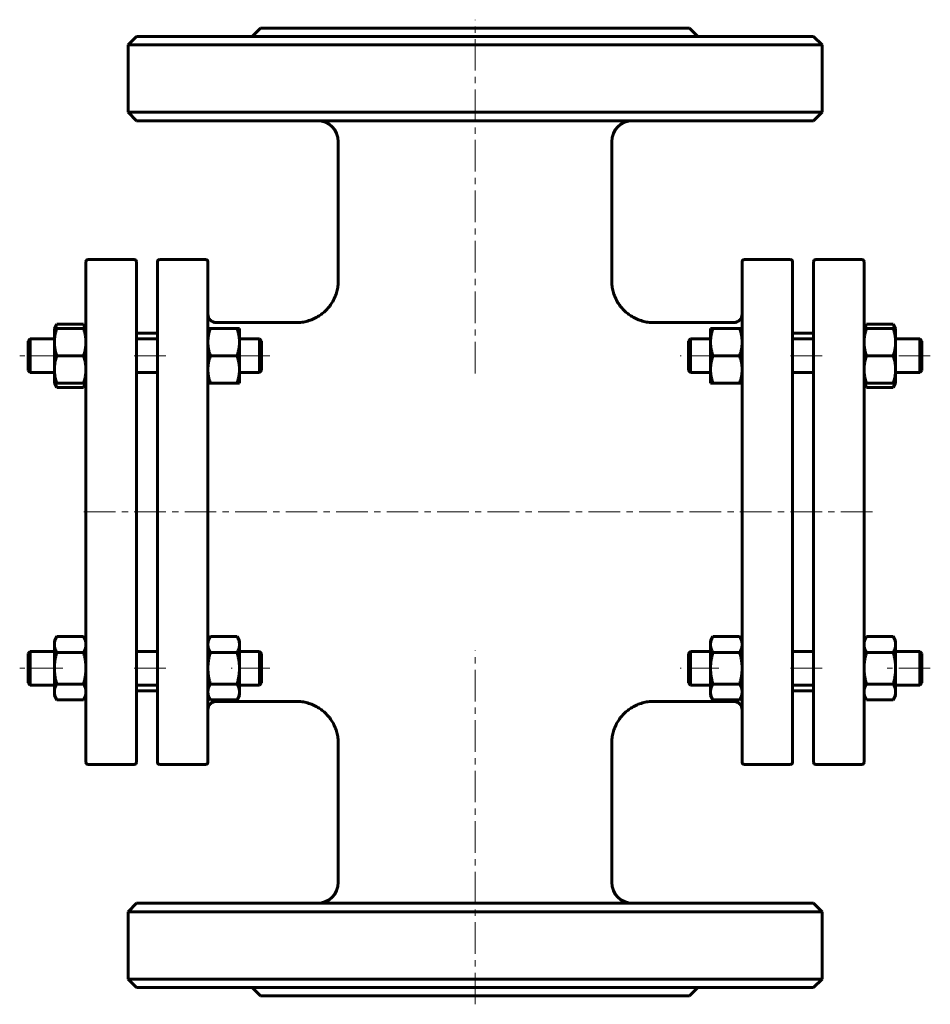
# Model space of a CAD drawing. Header units: millimetres. Extents: x 267 to 483, y 58 to 292.
import ezdxf

# ---------------------------------------------------------------- set-up
doc = ezdxf.new("R2010")
doc.units = ezdxf.units.MM
doc.linetypes.add('K5LT_AXLED', pattern=[12, 7.5, -1.5, 1.5, -1.5])
doc.linetypes.add('K5LT_BASIC', pattern=[0])
doc.layers.add('Системный слой (1)', color=7, linetype='Continuous', true_color=0x6c6c6c)

# ---------------------------------------------------------------- blocks, each defined once
blk = doc.blocks.new('U0')
at = {"layer": 'Системный слой (1)', "linetype": 'K5LT_BASIC', "lineweight": 60}
for p, q in [((275.33, 205.55), (275.44, 205.23)), ((275.44, 205.23), (275.59, 204.9)), ((275.59, 204.9), (275.78, 204.55))]:
    blk.add_line(p, q, dxfattribs=at)
blk = doc.blocks.new('U1')
at = {"layer": 'Системный слой (1)', "linetype": 'K5LT_BASIC', "lineweight": 60}
for p, q in [((275.44, 218.87), (275.33, 218.55)), ((275.59, 219.21), (275.44, 218.87)), ((275.78, 219.56), (275.59, 219.21))]:
    blk.add_line(p, q, dxfattribs=at)
blk = doc.blocks.new('U2')
at = {"layer": 'Системный слой (1)', "linetype": 'K5LT_BASIC', "lineweight": 60}
for p, q in [((282.12, 204.55), (282.3, 204.9)), ((282.3, 204.9), (282.45, 205.23)), ((282.45, 205.23), (282.57, 205.55))]:
    blk.add_line(p, q, dxfattribs=at)
blk = doc.blocks.new('U3')
at = {"layer": 'Системный слой (1)', "linetype": 'K5LT_BASIC', "lineweight": 60}
for p, q in [((282.3, 219.21), (282.12, 219.56)), ((282.45, 218.87), (282.3, 219.21)), ((282.57, 218.55), (282.45, 218.87))]:
    blk.add_line(p, q, dxfattribs=at)
blk = doc.blocks.new('U4')
at = {"layer": 'Системный слой (1)', "linetype": 'K5LT_BASIC', "lineweight": 60}
for p, q in [((313.7, 129.93), (332.7, 129.93)), ((417.7, 129.93), (436.7, 129.93))]:
    blk.add_line(p, q, dxfattribs=at)
blk = doc.blocks.new('U5')
at = {"layer": 'Системный слой (1)', "linetype": 'K5LT_BASIC', "lineweight": 60}
for p, q in [((313.7, 219.93), (332.7, 219.93)), ((417.7, 219.93), (436.7, 219.93))]:
    blk.add_line(p, q, dxfattribs=at)
blk = doc.blocks.new('U6')
at = {"layer": 'Системный слой (1)', "linetype": 'K5LT_BASIC', "lineweight": 60}
for p, q in [((474.62, 204.55), (474.8, 204.9)), ((474.8, 204.9), (474.95, 205.23)), ((474.95, 205.23), (475.07, 205.55))]:
    blk.add_line(p, q, dxfattribs=at)
blk = doc.blocks.new('U7')
at = {"layer": 'Системный слой (1)', "linetype": 'K5LT_BASIC', "lineweight": 60}
for p, q in [((467.94, 218.87), (467.83, 218.55)), ((468.09, 219.21), (467.94, 218.87)), ((468.28, 219.56), (468.09, 219.21))]:
    blk.add_line(p, q, dxfattribs=at)
blk = doc.blocks.new('U8')
at = {"layer": 'Системный слой (1)', "linetype": 'K5LT_BASIC', "lineweight": 60}
for p, q in [((474.8, 219.21), (474.62, 219.56)), ((474.95, 218.87), (474.8, 219.21)), ((475.07, 218.55), (474.95, 218.87))]:
    blk.add_line(p, q, dxfattribs=at)
blk = doc.blocks.new('U9')
at = {"layer": 'Системный слой (1)', "linetype": 'K5LT_BASIC', "lineweight": 60}
for p, q in [((467.83, 205.55), (467.94, 205.23)), ((467.94, 205.23), (468.09, 204.9)), ((468.09, 204.9), (468.28, 204.55))]:
    blk.add_line(p, q, dxfattribs=at)

msp = doc.modelspace()

# ---------------------------------------------------------------- linework, layer by layer
at = {"layer": 'Системный слой (1)', "linetype": 'K5LT_AXLED', "lineweight": 18}
for p, q in [((375.2, 207.84), (375.2, 291.93)), ((277.2, 212.05), (266.95, 212.05)), ((301.7, 212.05), (292.7, 212.05)), ((326.45, 212.05), (317.2, 212.05)), ((433.2, 212.05), (423.95, 212.05)), ((457.7, 212.05), (448.7, 212.05)), ((483.45, 212.05), (473.2, 212.05)), ((469.7, 174.93), (280.7, 174.93)), ((375.2, 57.93), (375.2, 142.02)), ((277.2, 137.81), (266.95, 137.81)), ((301.7, 137.81), (292.7, 137.81)), ((326.45, 137.81), (317.2, 137.81)), ((433.2, 137.81), (423.95, 137.81)), ((457.7, 137.81), (448.7, 137.81)), ((483.45, 137.81), (473.2, 137.81))]:
    msp.add_line(p, q, dxfattribs=at)
at = {"layer": 'Системный слой (1)', "linetype": 'K5LT_BASIC', "lineweight": 60}
for p, q in [((294.7, 287.93), (292.7, 285.93)), ((455.7, 287.93), (294.7, 287.93)), ((324.2, 289.93), (322.2, 287.93)), ((324.2, 289.93), (426.2, 289.93)), ((426.2, 289.93), (428.2, 287.93)), ((455.7, 287.93), (457.7, 285.93)), ((292.7, 285.93), (457.7, 285.93)), ((292.7, 269.93), (292.7, 285.93)), ((457.7, 269.93), (457.7, 285.93)), ((294.7, 267.93), (292.7, 269.93)), ((457.7, 269.93), (292.7, 269.93)), ((455.7, 267.93), (457.7, 269.93)), ((294.7, 267.93), (455.7, 267.93)), ((342.7, 229.93), (342.7, 262.93)), ((407.7, 229.93), (407.7, 262.93)), ((282.7, 115.43), (282.7, 234.43)), ((283.2, 234.93), (294.2, 234.93)), ((294.7, 234.43), (294.7, 115.43)), ((299.7, 115.43), (299.7, 234.43)), ((311.2, 234.93), (300.2, 234.93)), ((311.7, 234.43), (311.7, 115.43)), ((438.7, 234.43), (438.7, 115.43)), ((450.2, 234.93), (439.2, 234.93)), ((450.7, 115.43), (450.7, 234.43)), ((455.7, 234.43), (455.7, 115.43)), ((456.2, 234.93), (467.2, 234.93)), ((467.7, 115.43), (467.7, 234.43)), ((275.2, 218.55), (275.78, 219.56)), ((275.2, 218.55), (275.78, 218.55)), ((275.2, 215.3), (275.2, 218.55)), ((275.78, 219.56), (282.12, 219.56)), ((275.78, 218.55), (282.12, 218.55)), ((282.7, 218.55), (282.12, 219.56)), ((282.12, 218.55), (282.7, 218.55)), ((311.7, 218.55), (312.28, 218.55)), ((312.28, 218.55), (318.62, 218.55)), ((318.62, 218.55), (319.2, 218.55)), ((319.2, 218.55), (319.2, 215.3)), ((332.7, 219.93), (332.7, 219.93)), ((417.7, 219.93), (417.7, 219.93)), ((431.2, 218.55), (431.78, 218.55)), ((431.2, 215.3), (431.2, 218.55)), ((431.78, 218.55), (438.12, 218.55)), ((438.12, 218.55), (438.7, 218.55)), ((467.7, 218.55), (468.28, 219.56)), ((467.7, 218.55), (468.28, 218.55)), ((468.28, 219.56), (474.62, 219.56)), ((468.28, 218.55), (474.62, 218.55)), ((475.2, 218.55), (474.62, 219.56)), ((474.62, 218.55), (475.2, 218.55)), ((475.2, 218.55), (475.2, 215.3)), ((268.95, 215.55), (269.45, 216.05)), ((268.95, 208.55), (268.95, 215.55)), ((269.45, 216.05), (269.45, 208.05)), ((269.45, 216.05), (275.2, 216.05)), ((275.2, 208.8), (275.2, 215.3)), ((294.7, 217.43), (299.7, 217.43)), ((294.7, 216.05), (299.7, 216.05)), ((319.2, 216.05), (323.95, 216.05)), ((319.2, 215.3), (319.2, 208.8)), ((324.45, 215.55), (323.95, 216.05)), ((323.95, 208.05), (323.95, 216.05)), ((324.45, 215.55), (324.45, 208.55)), ((425.95, 215.55), (426.45, 216.05)), ((425.95, 215.55), (425.95, 208.55)), ((426.45, 208.05), (426.45, 216.05)), ((426.45, 216.05), (431.2, 216.05)), ((431.2, 208.8), (431.2, 215.3)), ((450.7, 217.43), (455.7, 217.43)), ((450.7, 216.05), (455.7, 216.05)), ((475.2, 216.05), (480.95, 216.05)), ((475.2, 215.3), (475.2, 208.8)), ((480.95, 216.05), (480.95, 208.05)), ((481.45, 215.55), (480.95, 216.05)), ((481.45, 208.55), (481.45, 215.55)), ((275.78, 212.05), (282.12, 212.05)), ((312.28, 212.05), (318.62, 212.05)), ((431.78, 212.05), (438.12, 212.05)), ((468.28, 212.05), (474.62, 212.05)), ((268.95, 208.55), (269.45, 208.05)), ((275.2, 205.55), (275.2, 208.8)), ((319.2, 208.8), (319.2, 205.55)), ((324.45, 208.55), (323.95, 208.05)), ((425.95, 208.55), (426.45, 208.05)), ((431.2, 205.55), (431.2, 208.8)), ((475.2, 208.8), (475.2, 205.55)), ((481.45, 208.55), (480.95, 208.05)), ((269.45, 208.05), (275.2, 208.05)), ((294.7, 208.05), (299.7, 208.05)), ((319.2, 208.05), (323.95, 208.05)), ((426.45, 208.05), (431.2, 208.05)), ((450.7, 208.05), (455.7, 208.05)), ((475.2, 208.05), (480.95, 208.05)), ((275.78, 205.55), (275.2, 205.55)), ((275.2, 205.55), (275.78, 204.55)), ((275.78, 205.55), (282.12, 205.55)), ((275.78, 204.55), (282.12, 204.55)), ((282.7, 205.55), (282.12, 205.55)), ((282.7, 205.55), (282.12, 204.55)), ((312.28, 205.55), (311.7, 205.55)), ((312.28, 205.55), (318.62, 205.55)), ((319.2, 205.55), (318.62, 205.55)), ((431.78, 205.55), (431.2, 205.55)), ((431.78, 205.55), (438.12, 205.55)), ((438.7, 205.55), (438.12, 205.55)), ((468.28, 205.55), (467.7, 205.55)), ((467.7, 205.55), (468.28, 204.55)), ((468.28, 205.55), (474.62, 205.55)), ((468.28, 204.55), (474.62, 204.55)), ((475.2, 205.55), (474.62, 205.55)), ((475.2, 205.55), (474.62, 204.55)), ((275.2, 144.31), (275.78, 145.31)), ((275.78, 145.31), (282.12, 145.31)), ((282.7, 144.31), (282.12, 145.31)), ((311.7, 144.31), (312.28, 145.31)), ((312.28, 145.31), (318.62, 145.31)), ((319.2, 144.31), (318.62, 145.31)), ((431.2, 144.31), (431.78, 145.31)), ((431.78, 145.31), (438.12, 145.31)), ((438.7, 144.31), (438.12, 145.31)), ((467.7, 144.31), (468.28, 145.31)), ((468.28, 145.31), (474.62, 145.31)), ((475.2, 144.31), (474.62, 145.31)), ((275.2, 143.44), (275.2, 144.31)), ((275.2, 137.81), (275.2, 143.44)), ((319.2, 144.31), (319.2, 143.44)), ((319.2, 143.44), (319.2, 137.81)), ((431.2, 143.44), (431.2, 144.31)), ((431.2, 137.81), (431.2, 143.44)), ((475.2, 144.31), (475.2, 143.44)), ((475.2, 143.44), (475.2, 137.81)), ((268.95, 141.31), (269.45, 141.81)), ((268.95, 134.31), (268.95, 141.31)), ((269.45, 141.81), (269.45, 133.81)), ((269.45, 141.81), (275.2, 141.81)), ((275.78, 141.56), (282.12, 141.56)), ((294.7, 141.81), (299.7, 141.81)), ((312.28, 141.56), (318.62, 141.56)), ((319.2, 141.81), (323.95, 141.81)), ((323.95, 133.81), (323.95, 141.81)), ((324.45, 141.31), (323.95, 141.81)), ((324.45, 141.31), (324.45, 134.31)), ((425.95, 141.31), (426.45, 141.81)), ((425.95, 141.31), (425.95, 134.31)), ((426.45, 141.81), (431.2, 141.81)), ((426.45, 133.81), (426.45, 141.81)), ((431.78, 141.56), (438.12, 141.56)), ((450.7, 141.81), (455.7, 141.81)), ((468.28, 141.56), (474.62, 141.56)), ((475.2, 141.81), (480.95, 141.81)), ((481.45, 141.31), (480.95, 141.81)), ((480.95, 141.81), (480.95, 133.81)), ((481.45, 134.31), (481.45, 141.31)), ((275.2, 132.18), (275.2, 137.81)), ((319.2, 137.81), (319.2, 132.18)), ((431.2, 132.18), (431.2, 137.81)), ((475.2, 137.81), (475.2, 132.18)), ((268.95, 134.31), (269.45, 133.81)), ((269.45, 133.81), (275.2, 133.81)), ((275.78, 134.05), (282.12, 134.05)), ((294.7, 133.81), (299.7, 133.81)), ((312.28, 134.05), (318.62, 134.05)), ((319.2, 133.81), (323.95, 133.81)), ((324.45, 134.31), (323.95, 133.81)), ((425.95, 134.31), (426.45, 133.81)), ((426.45, 133.81), (431.2, 133.81)), ((431.78, 134.05), (438.12, 134.05)), ((450.7, 133.81), (455.7, 133.81)), ((468.28, 134.05), (474.62, 134.05)), ((475.2, 133.81), (480.95, 133.81)), ((481.45, 134.31), (480.95, 133.81)), ((275.2, 131.31), (275.2, 132.18)), ((275.2, 131.31), (275.78, 130.3)), ((282.7, 131.31), (282.12, 130.3)), ((294.7, 132.43), (299.7, 132.43)), ((311.7, 131.31), (312.28, 130.3)), ((319.2, 131.31), (318.62, 130.3)), ((319.2, 132.18), (319.2, 131.31)), ((431.2, 131.31), (431.2, 132.18)), ((431.2, 131.31), (431.78, 130.3)), ((438.7, 131.31), (438.12, 130.3)), ((450.7, 132.43), (455.7, 132.43)), ((467.7, 131.31), (468.28, 130.3)), ((475.2, 131.31), (474.62, 130.3)), ((475.2, 132.18), (475.2, 131.31)), ((275.78, 130.3), (282.12, 130.3)), ((312.28, 130.3), (318.62, 130.3)), ((431.78, 130.3), (438.12, 130.3)), ((468.28, 130.3), (474.62, 130.3)), ((342.7, 86.93), (342.7, 119.93)), ((407.7, 86.93), (407.7, 119.93)), ((283.2, 114.93), (294.2, 114.93)), ((311.2, 114.93), (300.2, 114.93)), ((450.2, 114.93), (439.2, 114.93)), ((456.2, 114.93), (467.2, 114.93)), ((294.7, 81.93), (292.7, 79.93)), ((455.7, 81.93), (294.7, 81.93)), ((455.7, 81.93), (457.7, 79.93)), ((292.7, 63.93), (292.7, 79.93)), ((292.7, 79.93), (457.7, 79.93)), ((457.7, 63.93), (457.7, 79.93)), ((457.7, 63.93), (292.7, 63.93)), ((294.7, 61.93), (292.7, 63.93)), ((455.7, 61.93), (457.7, 63.93)), ((294.7, 61.93), (455.7, 61.93)), ((324.2, 59.93), (322.2, 61.93)), ((426.2, 59.93), (428.2, 61.93)), ((324.2, 59.93), (426.2, 59.93))]:
    msp.add_line(p, q, dxfattribs=at)
for centre, radius, start, end in [((337.7, 262.93), 5, 0, 90), ((412.7, 262.93), 5, 90, 180), ((283.2, 234.43), 0.5, 90, 180), ((294.2, 234.43), 0.5, 0, 90), ((300.2, 234.43), 0.5, 90, 180), ((311.2, 234.43), 0.5, 0, 90), ((439.2, 234.43), 0.5, 90, 180), ((450.2, 234.43), 0.5, 0, 90), ((456.2, 234.43), 0.5, 90, 180), ((467.2, 234.43), 0.5, 0, 90), ((313.7, 221.93), 2, 180, 270), ((436.7, 221.93), 2, 270, 0), ((313.7, 127.93), 2, 90, 180), ((436.7, 127.93), 2, 0, 90), ((283.2, 115.43), 0.5, 180, 270), ((294.2, 115.43), 0.5, 270, 0), ((300.2, 115.43), 0.5, 180, 270), ((311.2, 115.43), 0.5, 270, 0), ((439.2, 115.43), 0.5, 180, 270), ((450.2, 115.43), 0.5, 270, 0), ((456.2, 115.43), 0.5, 180, 270), ((467.2, 115.43), 0.5, 270, 0), ((337.7, 86.93), 5, 270, 0), ((412.7, 86.93), 5, 180, 270)]:
    msp.add_arc(centre, radius, start, end, dxfattribs=at)
for points, knots in [([(342.7, 229.93), (342.7, 229.93), (342.7, 229.92), (342.7, 229.92), (342.7, 229.91), (342.7, 229.9), (342.7, 229.9), (342.7, 229.87), (342.7, 229.86), (342.7, 229.82), (342.7, 229.79), (342.7, 229.71), (342.69, 229.65), (342.69, 229.49), (342.68, 229.38), (342.66, 229.05), (342.64, 228.84), (342.55, 228.19), (342.47, 227.77), (342.25, 226.93), (342.11, 226.52), (341.77, 225.71), (341.58, 225.33), (341.15, 224.58), (340.91, 224.21), (340.38, 223.52), (340.1, 223.19), (339.5, 222.59), (339.2, 222.32), (338.55, 221.81), (338.21, 221.58), (337.47, 221.14), (337.08, 220.94), (336.26, 220.58), (335.83, 220.43), (334.97, 220.19), (334.53, 220.09), (333.63, 219.96), (333.16, 219.93), (332.7, 219.93)], [0, 0, 0, 0, 0.009815, 0.009815, 0.02552, 0.02552, 0.054967, 0.054967, 0.111896, 0.111896, 0.223793, 0.223793, 0.445622, 0.445622, 0.885356, 0.885356, 1.75697, 1.75697, 3.484493, 3.484493, 5.238181, 5.238181, 6.970192, 6.970192, 8.708392, 8.708392, 10.465388, 10.465388, 12.09159, 12.09159, 13.756842, 13.756842, 15.532665, 15.532665, 17.337419, 17.337419, 19.138398, 19.138398, 20.999509, 20.999509, 20.999509, 20.999509]), ([(407.7, 229.93), (407.7, 229.93), (407.7, 229.92), (407.7, 229.92), (407.7, 229.91), (407.7, 229.9), (407.7, 229.9), (407.7, 229.87), (407.7, 229.86), (407.7, 229.82), (407.7, 229.79), (407.7, 229.71), (407.7, 229.65), (407.71, 229.49), (407.71, 229.38), (407.73, 229.05), (407.76, 228.84), (407.84, 228.19), (407.93, 227.77), (408.15, 226.93), (408.29, 226.52), (408.62, 225.71), (408.81, 225.33), (409.24, 224.58), (409.49, 224.21), (410.01, 223.52), (410.3, 223.19), (410.9, 222.59), (411.2, 222.32), (411.84, 221.81), (412.19, 221.58), (412.92, 221.14), (413.32, 220.94), (414.14, 220.58), (414.56, 220.43), (415.43, 220.19), (415.87, 220.09), (416.77, 219.96), (417.23, 219.93), (417.7, 219.93)], [0, 0, 0, 0, 0.009815, 0.009815, 0.02552, 0.02552, 0.054967, 0.054967, 0.111896, 0.111896, 0.223793, 0.223793, 0.445622, 0.445622, 0.885356, 0.885356, 1.75697, 1.75697, 3.484493, 3.484493, 5.238181, 5.238181, 6.970192, 6.970192, 8.708392, 8.708392, 10.465388, 10.465388, 12.09159, 12.09159, 13.756842, 13.756842, 15.532665, 15.532665, 17.337419, 17.337419, 19.138398, 19.138398, 20.999509, 20.999509, 20.999509, 20.999509]), ([(342.7, 119.93), (342.7, 119.93), (342.7, 119.93), (342.7, 119.94), (342.7, 119.95), (342.7, 119.96), (342.7, 119.96), (342.7, 119.99), (342.7, 120), (342.7, 120.04), (342.7, 120.07), (342.7, 120.15), (342.69, 120.21), (342.69, 120.37), (342.68, 120.48), (342.66, 120.81), (342.64, 121.03), (342.55, 121.67), (342.47, 122.09), (342.24, 122.93), (342.1, 123.35), (341.77, 124.15), (341.58, 124.54), (341.15, 125.29), (340.91, 125.65), (340.38, 126.34), (340.09, 126.67), (339.5, 127.27), (339.2, 127.54), (338.55, 128.04), (338.21, 128.28), (337.48, 128.72), (337.08, 128.92), (336.26, 129.28), (335.84, 129.43), (334.98, 129.67), (334.54, 129.77), (333.63, 129.9), (333.16, 129.93), (332.7, 129.93)], [0, 0, 0, 0, 0.009833, 0.009833, 0.025565, 0.025565, 0.055064, 0.055064, 0.112095, 0.112095, 0.22419, 0.22419, 0.446412, 0.446412, 0.886925, 0.886925, 1.760084, 1.760084, 3.49067, 3.49067, 5.243233, 5.243233, 6.973934, 6.973934, 8.711166, 8.711166, 10.467447, 10.467447, 12.091079, 12.091079, 13.753418, 13.753418, 15.52614, 15.52614, 17.328552, 17.328552, 19.127895, 19.127895, 20.999508, 20.999508, 20.999508, 20.999508]), ([(407.7, 119.93), (407.7, 119.93), (407.7, 119.93), (407.7, 119.94), (407.7, 119.95), (407.7, 119.96), (407.7, 119.96), (407.7, 119.99), (407.7, 120), (407.7, 120.04), (407.7, 120.07), (407.7, 120.15), (407.7, 120.21), (407.71, 120.37), (407.71, 120.48), (407.74, 120.81), (407.76, 121.03), (407.84, 121.67), (407.93, 122.09), (408.15, 122.93), (408.29, 123.35), (408.62, 124.15), (408.81, 124.54), (409.25, 125.29), (409.49, 125.65), (410.01, 126.34), (410.3, 126.67), (410.9, 127.27), (411.2, 127.54), (411.84, 128.04), (412.19, 128.28), (412.92, 128.72), (413.31, 128.92), (414.13, 129.28), (414.56, 129.43), (415.42, 129.67), (415.86, 129.77), (416.77, 129.9), (417.23, 129.93), (417.7, 129.93)], [0, 0, 0, 0, 0.009833, 0.009833, 0.025565, 0.025565, 0.055064, 0.055064, 0.112095, 0.112095, 0.22419, 0.22419, 0.446412, 0.446412, 0.886925, 0.886925, 1.760084, 1.760084, 3.49067, 3.49067, 5.243233, 5.243233, 6.973934, 6.973934, 8.711166, 8.711166, 10.467447, 10.467447, 12.091079, 12.091079, 13.753418, 13.753418, 15.52614, 15.52614, 17.328552, 17.328552, 19.127895, 19.127895, 20.999508, 20.999508, 20.999508, 20.999508])]:
    msp.add_open_spline(points, degree=3, knots=knots, dxfattribs=at)
for points in [[(275.78, 218.55), (275.2, 216.81), (275.2, 215.3)], [(282.7, 215.3), (282.7, 216.81), (282.12, 218.55)], [(312.28, 218.55), (311.7, 216.81), (311.7, 215.3)], [(319.2, 215.3), (319.2, 216.81), (318.62, 218.55)], [(431.78, 218.55), (431.2, 216.81), (431.2, 215.3)], [(438.7, 215.3), (438.7, 216.81), (438.12, 218.55)], [(468.28, 218.55), (467.7, 216.81), (467.7, 215.3)], [(475.2, 215.3), (475.2, 216.81), (474.62, 218.55)], [(275.2, 215.3), (275.2, 213.79), (275.78, 212.05)], [(282.12, 212.05), (282.7, 213.79), (282.7, 215.3)], [(311.7, 215.3), (311.7, 213.79), (312.28, 212.05)], [(318.62, 212.05), (319.2, 213.79), (319.2, 215.3)], [(431.2, 215.3), (431.2, 213.79), (431.78, 212.05)], [(438.12, 212.05), (438.7, 213.79), (438.7, 215.3)], [(467.7, 215.3), (467.7, 213.79), (468.28, 212.05)], [(474.62, 212.05), (475.2, 213.79), (475.2, 215.3)], [(275.78, 212.05), (275.2, 210.31), (275.2, 208.8)], [(282.7, 208.8), (282.7, 210.31), (282.12, 212.05)], [(312.28, 212.05), (311.7, 210.31), (311.7, 208.8)], [(319.2, 208.8), (319.2, 210.31), (318.62, 212.05)], [(431.78, 212.05), (431.2, 210.31), (431.2, 208.8)], [(438.7, 208.8), (438.7, 210.31), (438.12, 212.05)], [(468.28, 212.05), (467.7, 210.31), (467.7, 208.8)], [(475.2, 208.8), (475.2, 210.31), (474.62, 212.05)], [(275.2, 208.8), (275.2, 207.29), (275.78, 205.55)], [(282.12, 205.55), (282.7, 207.29), (282.7, 208.8)], [(311.7, 208.8), (311.7, 207.29), (312.28, 205.55)], [(318.62, 205.55), (319.2, 207.29), (319.2, 208.8)], [(431.2, 208.8), (431.2, 207.29), (431.78, 205.55)], [(438.12, 205.55), (438.7, 207.29), (438.7, 208.8)], [(467.7, 208.8), (467.7, 207.29), (468.28, 205.55)], [(474.62, 205.55), (475.2, 207.29), (475.2, 208.8)], [(275.78, 145.31), (275.2, 144.31), (275.2, 143.44)], [(282.7, 143.44), (282.7, 144.31), (282.12, 145.31)], [(312.28, 145.31), (311.7, 144.31), (311.7, 143.44)], [(319.2, 143.44), (319.2, 144.31), (318.62, 145.31)], [(431.78, 145.31), (431.2, 144.31), (431.2, 143.44)], [(438.7, 143.44), (438.7, 144.31), (438.12, 145.31)], [(468.28, 145.31), (467.7, 144.31), (467.7, 143.44)], [(475.2, 143.44), (475.2, 144.31), (474.62, 145.31)], [(275.2, 143.44), (275.2, 142.56), (275.78, 141.56)], [(282.12, 141.56), (282.7, 142.56), (282.7, 143.44)], [(311.7, 143.44), (311.7, 142.56), (312.28, 141.56)], [(318.62, 141.56), (319.2, 142.56), (319.2, 143.44)], [(431.2, 143.44), (431.2, 142.56), (431.78, 141.56)], [(438.12, 141.56), (438.7, 142.56), (438.7, 143.44)], [(467.7, 143.44), (467.7, 142.56), (468.28, 141.56)], [(474.62, 141.56), (475.2, 142.56), (475.2, 143.44)], [(275.78, 141.56), (275.2, 139.55), (275.2, 137.81)], [(282.7, 137.81), (282.7, 139.55), (282.12, 141.56)], [(312.28, 141.56), (311.7, 139.55), (311.7, 137.81)], [(319.2, 137.81), (319.2, 139.55), (318.62, 141.56)], [(431.78, 141.56), (431.2, 139.55), (431.2, 137.81)], [(438.7, 137.81), (438.7, 139.55), (438.12, 141.56)], [(468.28, 141.56), (467.7, 139.55), (467.7, 137.81)], [(475.2, 137.81), (475.2, 139.55), (474.62, 141.56)], [(275.2, 137.81), (275.2, 136.06), (275.78, 134.05)], [(282.12, 134.05), (282.7, 136.06), (282.7, 137.81)], [(311.7, 137.81), (311.7, 136.06), (312.28, 134.05)], [(318.62, 134.05), (319.2, 136.06), (319.2, 137.81)], [(431.2, 137.81), (431.2, 136.06), (431.78, 134.05)], [(438.12, 134.05), (438.7, 136.06), (438.7, 137.81)], [(467.7, 137.81), (467.7, 136.06), (468.28, 134.05)], [(474.62, 134.05), (475.2, 136.06), (475.2, 137.81)], [(275.78, 134.05), (275.2, 133.05), (275.2, 132.18)], [(282.7, 132.18), (282.7, 133.05), (282.12, 134.05)], [(312.28, 134.05), (311.7, 133.05), (311.7, 132.18)], [(319.2, 132.18), (319.2, 133.05), (318.62, 134.05)], [(431.78, 134.05), (431.2, 133.05), (431.2, 132.18)], [(438.7, 132.18), (438.7, 133.05), (438.12, 134.05)], [(468.28, 134.05), (467.7, 133.05), (467.7, 132.18)], [(475.2, 132.18), (475.2, 133.05), (474.62, 134.05)], [(275.2, 132.18), (275.2, 131.31), (275.78, 130.3)], [(282.12, 130.3), (282.7, 131.31), (282.7, 132.18)], [(311.7, 132.18), (311.7, 131.31), (312.28, 130.3)], [(318.62, 130.3), (319.2, 131.31), (319.2, 132.18)], [(431.2, 132.18), (431.2, 131.31), (431.78, 130.3)], [(438.12, 130.3), (438.7, 131.31), (438.7, 132.18)], [(467.7, 132.18), (467.7, 131.31), (468.28, 130.3)], [(474.62, 130.3), (475.2, 131.31), (475.2, 132.18)]]:
    msp.add_rational_spline(points, [1, 1.0379548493, 1], degree=2, dxfattribs=at)

# ---------------------------------------------------------------- block references
at = {"layer": 'Системный слой (1)'}
for name in ['U1', 'U3', 'U5', 'U7', 'U8', 'U0', 'U2', 'U9', 'U6', 'U4']:
    msp.add_blockref(name, (0, 0), dxfattribs=at)

doc.saveas('drawing.dxf')
